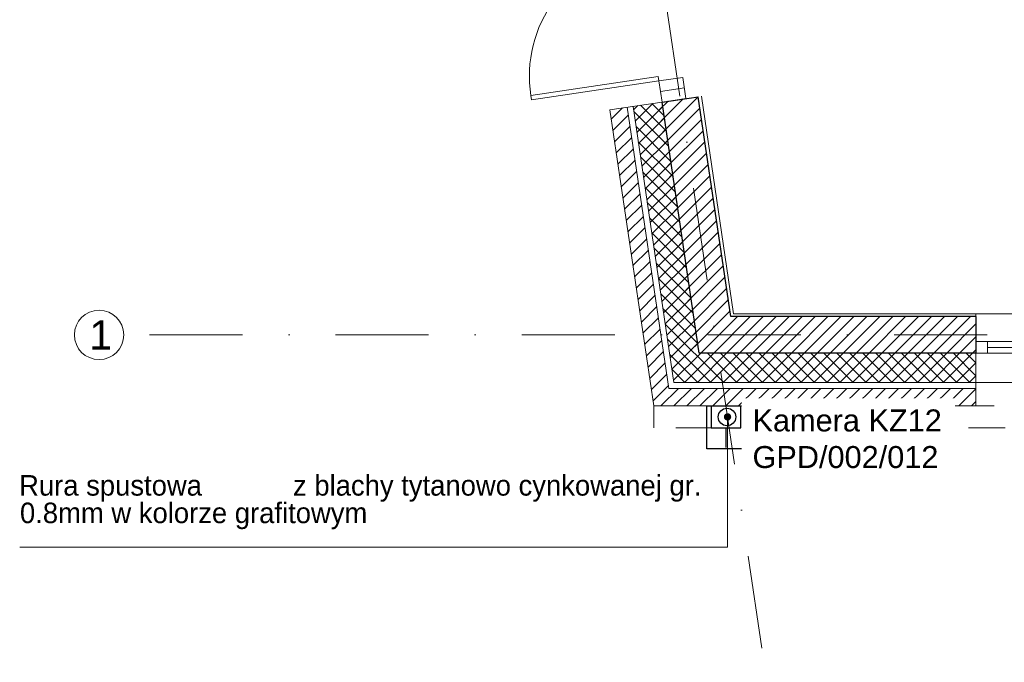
# Model space of a CAD drawing. Header units: metres. Extents: x 10441 to 19716, y -6570 to 1447.
# Tile 13 of 50: x 14220 to 14892, y -4465 to -4026. Entities that reach past the tile are written whole.
import ezdxf
from ezdxf.enums import TextEntityAlignment as Align

# ---------------------------------------------------------------- set-up
doc = ezdxf.new("R2010")
doc.units = ezdxf.units.M
doc.header["$MEASUREMENT"] = 0
for name, pattern in [('8', [0.5, 0.25, -0.25]), ('CONTINOUS', [0]), ('DASHDOT', [25.4, 12.7, -6.35, 0, -6.35])]:
    doc.linetypes.add(name, pattern=pattern)
doc.layers.get('0').update_dxf_attribs({"color": 8})
for name, color, linetype, lineweight in [('#elektryczne', 8, 'Continuous', 20), ('A_B.CIENKIE', 8, 'Continuous', 9), ('A_DRZWI', 8, 'Continuous', 5), ('A_HACZE', 8, 'Continuous', 5), ('A_OPISY', 8, 'Continuous', 18), ('A_OSIE', 8, 'Continuous', 13), ('A_OZACZENIE DRZWI', 8, 'Continuous', 13), ('A_OZNACZENIA OKIEN', 8, 'Continuous', 13), ('A_PROJEKTOWANE ŚCIANY MUROWANE NOŚNE', 8, 'Continuous', 30), ('A_RS', 8, 'Continuous', 25), ('A_STAL CIENKIE', 8, 'Continuous', 0), ('A_STOLARKA', 8, 'Continuous', 5), ('A_TYNK', 8, 'Continuous', 5), ('EB_LAN', 6, 'Continuous', 9)]:
    doc.layers.add(name, color=color, linetype=linetype, lineweight=lineweight)
doc.styles.add('ARIAL', font='arial.ttf')
doc.styles.add('m1_romans', font='romans.shx', dxfattribs={"width": 0.8})
doc.styles.add('opisy okien', font='txt', dxfattribs={"height": 15})

# ---------------------------------------------------------------- blocks, each defined once
blk = doc.blocks.new('_Dot')
at = {"color": 0, "linetype": 'ByBlock', "lineweight": -2}
blk.add_line((-0.5, 0), (-1, 0), dxfattribs=at)
at = {"color": 0, "linetype": 'ByBlock', "const_width": 0.5}
blk.add_lwpolyline([(-0.25, 0, 1), (0.25, 0, 1)], format="xyb", close=True, dxfattribs=at)
blk = doc.blocks.new('podkład')
at = {"layer": 'A_B.CIENKIE', "color": 8, "linetype": '8', "ltscale": 50}
blk.add_line((10690.6, -2044.7), (11260.6, -2044.7), dxfattribs=at)
at = {"layer": 'A_DRZWI', "color": 8, "ltscale": 2}
blk.add_line((10475.22, -1829.94), (10491.54, -1827.52), dxfattribs=at)
for points in [[(10387.11, -1835.63), (10386.67, -1832.66), (10473.72, -1819.77), (10474.16, -1822.74)], [(10490.48, -1820.33), (10492.61, -1834.72), (10476.29, -1837.14), (10474.16, -1822.74)]]:
    blk.add_lwpolyline(points, close=True, dxfattribs=at)
blk.add_arc((10471.98, -1819.32), 86.32, 97.32072, 188.88339, dxfattribs=at)
at = {"layer": 'A_HACZE', "color": 8, "linetype": 'Continuous'}
for p, q in [((10490.79, -1834.99), (10475.77, -1850.01)), ((10501.02, -1833.6), (10476.91, -1857.71)), ((10449.3, -1841.13), (10441.62, -1848.8)), ((10459.67, -1839.59), (10456.84, -1842.43)), ((10470.04, -1838.06), (10457.98, -1850.13)), ((10476.73, -1840.21), (10459.12, -1857.83)), ((10479.2, -1856.89), (10461.62, -1839.31)), ((10477.66, -1846.51), (10469.32, -1838.17)), ((10480.42, -1836.52), (10474.63, -1842.31)), ((10502.16, -1841.3), (10478.05, -1865.41)), ((10453.33, -1845.94), (10442.76, -1856.5)), ((10480.73, -1867.26), (10457, -1843.53)), ((10477.87, -1847.91), (10460.26, -1865.53)), ((10454.47, -1853.64), (10443.9, -1864.2)), ((10482.27, -1877.63), (10458.54, -1853.9)), ((10479.01, -1855.61), (10461.4, -1873.22)), ((10503.3, -1849), (10479.19, -1873.11)), ((10455.61, -1861.34), (10445.04, -1871.9)), ((10504.44, -1856.7), (10480.33, -1880.81)), ((10456.75, -1869.03), (10446.18, -1879.6)), ((10483.8, -1888.01), (10460.07, -1864.28)), ((10480.15, -1863.31), (10462.54, -1880.92)), ((10505.58, -1864.4), (10481.47, -1888.51)), ((10485.34, -1898.38), (10461.61, -1874.65)), ((10481.29, -1871.01), (10463.68, -1888.62)), ((10506.72, -1872.1), (10482.61, -1896.21)), ((10457.89, -1876.73), (10447.32, -1887.3)), ((10482.43, -1878.71), (10464.82, -1896.32)), ((10507.86, -1879.79), (10483.75, -1903.91)), ((10459.03, -1884.43), (10448.46, -1895)), ((10486.87, -1908.76), (10463.14, -1885.03)), ((10483.57, -1886.41), (10465.95, -1904.02)), ((10509, -1887.49), (10484.89, -1911.61)), ((10460.17, -1892.13), (10449.6, -1902.7)), ((10488.41, -1919.13), (10464.68, -1895.4)), ((10484.71, -1894.11), (10467.09, -1911.72)), ((10510.14, -1895.19), (10486.03, -1919.31)), ((10461.31, -1899.83), (10450.74, -1910.4)), ((10485.85, -1901.81), (10468.23, -1919.42)), ((10462.45, -1907.53), (10451.88, -1918.1)), ((10489.94, -1929.51), (10466.21, -1905.78)), ((10511.28, -1902.89), (10487.17, -1927.01)), ((10463.58, -1915.23), (10453.02, -1925.8)), ((10491.48, -1939.88), (10467.75, -1916.15)), ((10486.98, -1909.51), (10469.37, -1927.12)), ((10512.42, -1910.59), (10488.3, -1934.7)), ((10488.12, -1917.21), (10470.51, -1934.82)), ((10513.56, -1918.29), (10489.44, -1942.4)), ((10464.72, -1922.93), (10454.16, -1933.5)), ((10493.02, -1950.26), (10469.29, -1926.52)), ((10489.26, -1924.91), (10471.65, -1942.52)), ((10514.7, -1925.99), (10490.58, -1950.1)), ((10465.86, -1930.63), (10455.3, -1941.2)), ((10490.4, -1932.61), (10472.79, -1950.22)), ((10515.84, -1933.69), (10491.72, -1957.8)), ((10467, -1938.33), (10456.44, -1948.89)), ((10494.55, -1960.63), (10470.82, -1936.9)), ((10491.54, -1940.3), (10473.93, -1957.92)), ((10516.98, -1941.39), (10492.86, -1965.5)), ((10468.14, -1946.03), (10457.58, -1956.59)), ((10496.09, -1971), (10472.36, -1947.27)), ((10492.68, -1948), (10475.07, -1965.62)), ((10518.12, -1949.09), (10494, -1973.2)), ((10469.28, -1953.73), (10458.72, -1964.29)), ((10493.82, -1955.7), (10476.21, -1973.31)), ((10470.42, -1961.43), (10459.86, -1971.99)), ((10497.62, -1981.38), (10473.89, -1957.65)), ((10519.26, -1956.79), (10495.14, -1980.9)), ((10471.56, -1969.12), (10461, -1979.69)), ((10499.16, -1991.75), (10475.43, -1968.02)), ((10494.96, -1963.4), (10477.35, -1981.01)), ((10520.39, -1964.49), (10496.28, -1988.6)), ((10496.1, -1971.1), (10478.49, -1988.71)), ((10521.53, -1972.19), (10497.42, -1996.3)), ((10472.7, -1976.82), (10462.14, -1987.39)), ((10500.69, -2002.13), (10476.96, -1978.4)), ((10497.24, -1978.8), (10479.63, -1996.41)), ((10522.67, -1979.88), (10498.56, -2004)), ((10473.84, -1984.52), (10463.27, -1995.09)), ((10518.43, -2028.7), (10478.5, -1988.77)), ((10498.38, -1986.5), (10480.77, -2004.11)), ((10527.7, -1983.7), (10502.7, -2008.7)), ((10536.54, -1983.7), (10511.54, -2008.7)), ((10545.38, -1983.7), (10520.38, -2008.7)), ((10554.21, -1983.7), (10529.21, -2008.7)), ((10563.05, -1983.7), (10538.05, -2008.7)), ((10571.89, -1983.7), (10546.89, -2008.7)), ((10580.73, -1983.7), (10555.73, -2008.7)), ((10589.57, -1983.7), (10564.57, -2008.7)), ((10598.41, -1983.7), (10573.41, -2008.7)), ((10607.25, -1983.7), (10582.25, -2008.7)), ((10616.09, -1983.7), (10591.09, -2008.7)), ((10624.93, -1983.7), (10599.93, -2008.7)), ((10633.76, -1983.7), (10608.76, -2008.7)), ((10642.6, -1983.7), (10617.6, -2008.7)), ((10651.44, -1983.7), (10626.44, -2008.7)), ((10660.28, -1983.7), (10635.28, -2008.7)), ((10669.12, -1983.7), (10644.12, -2008.7)), ((10677.96, -1983.7), (10652.96, -2008.7)), ((10686.8, -1983.7), (10661.8, -2008.7)), ((10690.6, -1988.73), (10670.64, -2008.7)), ((10474.98, -1992.22), (10464.41, -2002.79)), ((10499.52, -1994.2), (10481.91, -2011.81)), ((10476.12, -1999.92), (10465.55, -2010.49)), ((10509.59, -2028.7), (10480.03, -1999.15)), ((10500.66, -2001.9), (10483.05, -2019.51)), ((10690.6, -1997.57), (10679.48, -2008.7)), ((10477.26, -2007.62), (10466.69, -2018.19)), ((10500.75, -2028.7), (10481.57, -2009.52)), ((10502.7, -2008.7), (10484.19, -2027.21)), ((10511.54, -2008.7), (10491.54, -2028.7)), ((10520.38, -2008.7), (10500.38, -2028.7)), ((10527.27, -2028.7), (10507.27, -2008.7)), ((10529.22, -2008.7), (10509.22, -2028.7)), ((10536.1, -2028.7), (10516.1, -2008.7)), ((10538.05, -2008.7), (10518.05, -2028.7)), ((10544.94, -2028.7), (10524.94, -2008.7)), ((10546.89, -2008.7), (10526.89, -2028.7)), ((10553.78, -2028.7), (10533.78, -2008.7)), ((10555.73, -2008.7), (10535.73, -2028.7)), ((10562.62, -2028.7), (10542.62, -2008.7)), ((10564.57, -2008.7), (10544.57, -2028.7)), ((10571.46, -2028.7), (10551.46, -2008.7)), ((10573.41, -2008.7), (10553.41, -2028.7)), ((10580.3, -2028.7), (10560.3, -2008.7)), ((10582.25, -2008.7), (10562.25, -2028.7)), ((10589.14, -2028.7), (10569.14, -2008.7)), ((10591.09, -2008.7), (10571.09, -2028.7)), ((10597.98, -2028.7), (10577.98, -2008.7)), ((10599.93, -2008.7), (10579.93, -2028.7)), ((10606.81, -2028.7), (10586.81, -2008.7)), ((10608.77, -2008.7), (10588.77, -2028.7)), ((10615.65, -2028.7), (10595.65, -2008.7)), ((10617.6, -2008.7), (10597.6, -2028.7)), ((10624.49, -2028.7), (10604.49, -2008.7)), ((10626.44, -2008.7), (10606.44, -2028.7)), ((10633.33, -2028.7), (10613.33, -2008.7)), ((10635.28, -2008.7), (10615.28, -2028.7)), ((10642.17, -2028.7), (10622.17, -2008.7)), ((10644.12, -2008.7), (10624.12, -2028.7)), ((10651.01, -2028.7), (10631.01, -2008.7)), ((10652.96, -2008.7), (10632.96, -2028.7)), ((10659.85, -2028.7), (10639.85, -2008.7)), ((10661.8, -2008.7), (10641.8, -2028.7)), ((10668.69, -2028.7), (10648.69, -2008.7)), ((10670.64, -2008.7), (10650.64, -2028.7)), ((10677.52, -2028.7), (10657.52, -2008.7)), ((10679.48, -2008.7), (10659.48, -2028.7)), ((10686.36, -2028.7), (10666.36, -2008.7)), ((10688.32, -2008.7), (10668.32, -2028.7)), ((10690.6, -2024.1), (10675.2, -2008.7)), ((10690.6, -2015.26), (10684.04, -2008.7)), ((10690.6, -2006.41), (10688.31, -2008.7)), ((10478.4, -2015.32), (10467.83, -2025.89)), ((10690.6, -2015.25), (10677.15, -2028.7)), ((10479.54, -2023.02), (10468.97, -2033.59)), ((10491.91, -2028.7), (10483.11, -2019.89)), ((10690.6, -2024.09), (10685.99, -2028.7)), ((10480.68, -2030.72), (10470.11, -2041.29)), ((10487.54, -2032.7), (10475.54, -2044.7)), ((10496.38, -2032.7), (10484.38, -2044.7)), ((10505.21, -2032.7), (10493.21, -2044.7)), ((10514.05, -2032.7), (10502.05, -2044.7)), ((10522.89, -2032.7), (10510.89, -2044.7)), ((10531.73, -2032.7), (10519.73, -2044.7)), ((10540.57, -2032.7), (10528.57, -2044.7)), ((10549.41, -2032.7), (10537.41, -2044.7)), ((10558.25, -2032.7), (10546.25, -2044.7)), ((10567.09, -2032.7), (10555.09, -2044.7)), ((10575.93, -2032.7), (10563.93, -2044.7)), ((10584.76, -2032.7), (10572.76, -2044.7)), ((10593.6, -2032.7), (10581.6, -2044.7)), ((10602.44, -2032.7), (10590.44, -2044.7)), ((10611.28, -2032.7), (10599.28, -2044.7)), ((10620.12, -2032.7), (10608.12, -2044.7)), ((10628.96, -2032.7), (10616.96, -2044.7)), ((10637.8, -2032.7), (10625.8, -2044.7)), ((10646.64, -2032.7), (10634.64, -2044.7)), ((10655.48, -2032.7), (10643.48, -2044.7)), ((10664.31, -2032.7), (10652.31, -2044.7)), ((10673.15, -2032.7), (10661.15, -2044.7)), ((10681.99, -2032.7), (10669.99, -2044.7)), ((10690.6, -2032.93), (10678.83, -2044.7)), ((10690.6, -2041.77), (10687.67, -2044.7))]:
    blk.add_line(p, q, dxfattribs=at)
at = {"layer": 'A_OPISY', "color": 8, "linetype": 'CONTINOUS', "ltscale": 0.1}
blk.add_lwpolyline([(10520.99, -2057.2), (10520.99, -2141.18), (10037.65, -2141.18)], dxfattribs=at)
at = {"layer": 'A_OSIE', "color": 8, "linetype": 'DASHDOT', "ltscale": 5}
for p, q in [((10563.06, -2335.96), (10339.57, -828.6)), ((14256.99, -1996.2), (10108.73, -1996.2))]:
    blk.add_line(p, q, dxfattribs=at)
at = {"layer": 'A_OSIE', "color": 8, "linetype": 'Continuous', "ltscale": 5}
blk.add_circle((10091.88, -1996.2), 16.85, dxfattribs=at)
at = {"layer": 'A_PROJEKTOWANE ŚCIANY MUROWANE NOŚNE', "color": 8}
for p, q in [((10476.29, -1837.14), (10501.02, -1833.48)), ((10523.25, -1983.7), (10501.02, -1833.47)), ((10501.68, -2008.7), (10476.29, -1837.14)), ((10690.6, -1983.7), (10523.25, -1983.7)), ((10690.6, -1983.7), (10690.6, -2008.7)), ((10690.6, -2008.7), (10501.68, -2008.7))]:
    blk.add_line(p, q, dxfattribs=at)
at = {"layer": 'A_RS', "color": 8, "lineweight": 25}
blk.add_circle((10520.62, -2052.25), 6, dxfattribs=at)
at = {"layer": 'A_STAL CIENKIE', "color": 8, "linetype": '8', "ltscale": 100}
for p, q in [((10470.62, -2059.7), (10470.62, -2044.7)), ((10470.62, -2044.7), (13910.62, -2044.7)), ((13910.62, -2059.7), (10470.62, -2059.7))]:
    blk.add_line(p, q, dxfattribs=at)
at = {"layer": 'A_STOLARKA', "color": 8}
for p, q in [((10690.6, -2028.7), (10690.6, -1981.7)), ((10690.6, -1981.7), (10948.6, -1981.7)), ((10948.6, -2000.7), (10690.6, -2000.7)), ((10690.6, -2008.7), (10690.6, -2000.7)), ((10690.6, -2000.7), (10698.6, -2000.7)), ((10698.6, -2000.7), (10698.6, -2008.7)), ((10940.6, -2008.7), (10690.6, -2008.7)), ((10698.6, -2008.7), (10690.6, -2008.7)), ((10940.6, -2004.7), (10698.6, -2004.7)), ((10948.6, -2028.7), (10690.6, -2028.7))]:
    blk.add_line(p, q, dxfattribs=at)
at = {"layer": 'A_TYNK', "color": 8, "linetype": 'Continuous'}
for p, q in [((10525.17, -1981.7), (10503.18, -1833.15)), ((10476.29, -1837.14), (10440.67, -1842.41)), ((10480.97, -2032.7), (10452.55, -1840.65)), ((10484.42, -2028.7), (10456.5, -1840.06)), ((10484.42, -2028.7), (10456.5, -1840.06)), ((10470.62, -2044.7), (10440.67, -1842.41)), ((10690.6, -1981.7), (10525.17, -1981.7)), ((10690.6, -2028.7), (10484.42, -2028.7)), ((10690.6, -2028.7), (10484.42, -2028.7)), ((10690.6, -2044.7), (10690.6, -2028.7)), ((10690.6, -2032.7), (10480.97, -2032.7)), ((10690.6, -2044.7), (10470.62, -2044.7))]:
    blk.add_line(p, q, dxfattribs=at)
at = {"layer": 'A_OPISY', "color": 8, "linetype": 'CONTINOUS', "ltscale": 0.1, "xscale": 5, "yscale": 5, "zscale": 5, "rotation": 90}
blk.add_blockref('_Dot', (10520.99, -2052.2), dxfattribs=at)
at = {"layer": 'A_OPISY', "color": 8, "linetype": 'Continuous', "lineweight": 18, "style": 'opisy okien'}
for s, p in [(' z blachy tytanowo cynkowanej gr.', (10219.09, -2105.96)), ('Rura spustowa ', (10037.25, -2105.96)), ('0.8mm w kolorze grafitowym', (10037.84, -2124.76))]:
    blk.add_text(s, height=14, dxfattribs=at).set_placement(p)
at = {"layer": 'A_OSIE', "color": 8, "linetype": 'Continuous', "lineweight": 18, "style": 'ARIAL'}
blk.add_text('1', height=20, dxfattribs=at).set_placement((10085.16, -2006.24))
at = {"layer": 'A_OZACZENIE DRZWI', "color": 8, "ltscale": 0.1, "style": 'm1_romans', "width": 0.8}
for rotation, p in [(98.48606, (12735.07, -773.13)), (359.99999, (12573.8, -1012.7)), (89.99999, (11565.29, -1150.14)), (89.99999, (11872.29, -1150.14)), (89.99999, (12230.03, -1245.64)), (89.99999, (12385.87, -1249.44)), (89.99999, (11565.29, -1370.89)), (89.99999, (11872.29, -1370.89)), (89.99999, (12230.03, -1370.89)), (89.99999, (12389.3, -1370.89)), (89.99999, (11748.79, -1556.15)), (89.99999, (11986.6, -1556.15)), (89.99999, (12389.3, -1556.15)), (359.99999, (12235.05, -1664.2)), (359.99999, (12235.05, -1880.2)), (89.99999, (11745.78, -2001.94))]:
    blk.add_attdef('SZEROKOSC', text='', height=10, rotation=rotation, dxfattribs=at).set_placement(p, align=Align.BOTTOM_CENTER)
for rotation, p in [(98.48606, (12738.56, -773.47)), (359.99999, (12572.95, -1016.09)), (89.99999, (11568.68, -1150.99)), (89.99999, (11875.68, -1150.99)), (89.99999, (12233.42, -1246.49)), (89.99999, (12389.27, -1250.29)), (89.99999, (11568.68, -1371.74)), (89.99999, (11875.68, -1371.74)), (89.99999, (12233.42, -1371.74)), (89.99999, (12392.69, -1371.74)), (89.99999, (11752.19, -1557)), (89.99999, (11990, -1557)), (89.99999, (12392.69, -1557)), (359.99999, (12234.2, -1667.59)), (359.99999, (12234.2, -1883.59)), (89.99999, (11749.18, -2002.79))]:
    blk.add_attdef('WYSOKOSC', text='', height=10, rotation=rotation, dxfattribs=at).set_placement(p, align=Align.TOP_CENTER)
at = {"layer": 'A_OZNACZENIA OKIEN', "color": 8, "ltscale": 0.1, "style": 'm1_romans', "width": 0.8}
for rotation, p in [(278.86761, (13373.71, -593.04)), (278.86761, (12983.87, -650.74)), (278.86761, (12445.73, -730.4)), (278.86761, (12224.15, -763.19)), (0.00001, (14017.48, -900.03)), (278.86761, (11021.54, -941.2)), (278.86761, (10640.69, -997.57)), (0.00001, (14017.48, -1574.7)), (89.99999, (10819.6, -2080.7)), (89.99999, (11204.6, -2080.7)), (89.99999, (11970.6, -2080.7)), (89.99999, (13175.8, -2080.7)), (89.99999, (13539.8, -2080.7))]:
    blk.add_attdef('SZEROKOSC', text='', height=10, rotation=rotation, dxfattribs=at).set_placement(p, align=Align.BOTTOM_CENTER)
for rotation, p in [(278.86761, (13403.28, -587.56)), (278.86761, (13013.44, -645.27)), (278.86761, (12475.3, -724.92)), (278.86761, (12253.72, -757.72)), (278.86761, (11051.11, -935.72)), (0.00001, (14011.09, -903.42)), (278.86761, (10670.26, -992.09)), (0.00001, (14011.09, -1578.09)), (89.99999, (10823, -2081.55)), (89.99999, (11208, -2081.55)), (89.99999, (11974, -2081.55)), (89.99999, (13179.19, -2081.55)), (89.99999, (13543.19, -2081.55))]:
    blk.add_attdef('WYSOKOSC', text='', height=10, rotation=rotation, dxfattribs=at).set_placement(p, align=Align.TOP_CENTER)
blk = doc.blocks.new('Gniazdo RJ45')
at = {"layer": 'EB_LAN', "linetype": 'Continuous', "lineweight": 30}
for points in [[(2694.8125, 1885.649), (2694.8125, 1885.824), (2694.6175, 1885.824), (2694.6175, 1885.649), (2694.8125, 1885.649)], [(2694.8125, 1885.669), (2694.7125, 1885.669), (2694.7125, 1885.804), (2694.8125, 1885.804)], [(2694.7125, 1885.7365), (2694.6225, 1885.7365)]]:
    blk.add_lwpolyline(points, dxfattribs=at)

msp = doc.modelspace()

# ---------------------------------------------------------------- block references
at = {"layer": '#elektryczne', "color": 8, "linetype": 'Continuous', "lineweight": 18}
msp.add_blockref('podkład', (4182.37, -2244.78), dxfattribs=at)
at = {"layer": 'EB_LAN', "xscale": -150, "yscale": 150, "zscale": 149.9999999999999, "rotation": 270.0000000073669}
msp.add_blockref('Gniazdo RJ45', (-268158.22, -408511.36), dxfattribs=at)

# ---------------------------------------------------------------- next in the draw order: texts
at = {"layer": 'EB_LAN', "insert": (14720.41, -4291.89), "char_height": 15, "width": 130.8216, "attachment_point": 1, "style": 'ARIAL', "bg_fill": 2}
msp.add_mtext('Kamera KZ12\\PGPD/002/012', dxfattribs=at)

doc.saveas('drawing.dxf')
